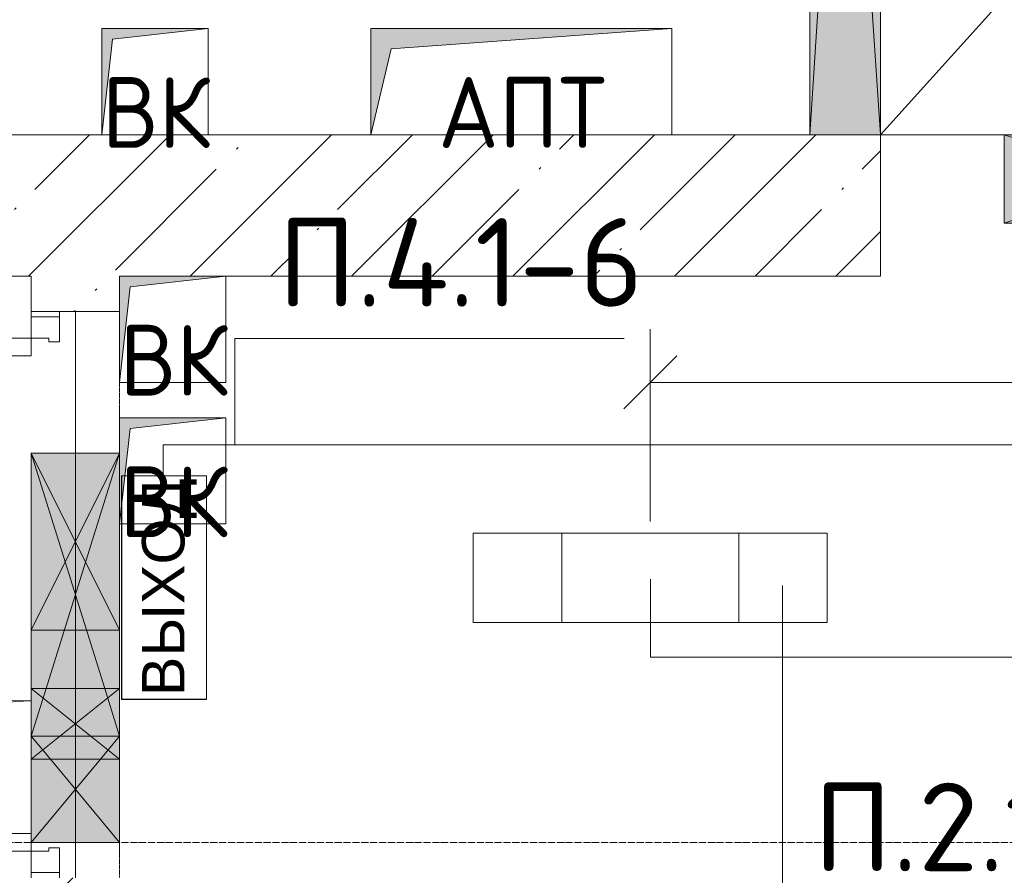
# Model space of a CAD drawing. Header units: millimetres. Extents: x -32229 to 170644, y -13689 to 125138.
# Tile 218 of 256: x 99523 to 102305, y 28057 to 30475. Entities that reach past the tile are written whole.
import ezdxf

# ---------------------------------------------------------------- set-up
doc = ezdxf.new("R2010")
doc.units = ezdxf.units.MM
for name, pattern in [('3_ Штрих_ 1 х 1 мм', [2, 1, -1]), ('ADSK_Линия сетки', [25, 20, -2.5, 0, -2.5]), ('ADSK_Штриховая_ш3 п1_5', [4.5, 3, -1.5])]:
    doc.linetypes.add(name, pattern=pattern)
for name, color, linetype, lineweight in [('A-ANNO-DIMS', 7, 'Continuous', 9), ('A-ANNO-DIMS-200', 7, 'Continuous', 9), ('A-ANNO-NOTE', 7, 'Continuous', 18), ('A-DETL-THIN', 7, 'Continuous', 9), ('A-DOOR', 7, 'Continuous', 18), ('A-DOOR-FRAM', 7, 'Continuous', 9), ('A-FLOR', 7, 'Continuous', 18), ('A-GENM', 7, 'Continuous', 18), ('A-GLAZ', 7, 'Continuous', 18), ('A-WALL', 7, 'Continuous', 18), ('A-WALL-PATT', 7, 'Continuous', 40), ('G-ANNO-TEXT', 7, 'Continuous', 9), ('M-EQPM', 7, 'Continuous', 18), ('S-GRID', 7, 'Continuous', 9)]:
    doc.layers.add(name, color=color, linetype=linetype, lineweight=lineweight)
doc.layers.add('A-AREA', color=4, linetype='ADSK_Штриховая_ш3 п1_5', lineweight=40, true_color=0x00ffff)
doc.layers.add('A-DETL', color=7, linetype='Continuous', lineweight=9, true_color=0x00a600)
doc.styles.add('Arial_1', font='arial.ttf', dxfattribs={"height": 120})
doc.styles.add('GOST Common', font='GOST_Common.ttf', dxfattribs={"height": 200})
doc.styles.add('GOST Common_6', font='GOST_Common.ttf', dxfattribs={"width": 0.9, "height": 250})
doc.styles.add('ISOCPEUR', font='isocpeur.ttf', dxfattribs={"height": 250})
doc.dimstyles.new('ГОСТ_2_5_мм2', dxfattribs={"dimscale": 304.8, "dimtxt": 251.428749, "dimasz": 0.492126, "dimexe": 0.492126, "dimexo": 0.656168, "dimgap": 0.098425, "dimtad": 1, "dimdec": 0, "dimdsep": 46, "dimtxsty": 'GOST Common_6', "dimblk1": 'OBLIQUE', "dimblk2": 'OBLIQUE', "dimsah": 1, "dimcen": 0.09, "dimazin": 2, "dimtfac": 1, "dimtdec": 4, "dimtix": 1, "dimtmove": 0, "dimatfit": 3, "dimfxl": 1, "dimtvp": 1, "dimtolj": 1, "dimtzin": 0, "dimarcsym": 2})
pattern_1 = [(45, (0, 0), (-228.0985, 228.0985), []), (45, (228.1, 0), (-228.0985, 228.0985), [403.225, -80.645, 6.706, -73.939])]

# ---------------------------------------------------------------- blocks, each defined once
blk = doc.blocks.new('АР_Отверстие прямоугольное - АПТ-5817989--01 ЭО')
at = {"layer": 'A-GLAZ', "lineweight": 13, "true_color": 0xf0f0f0}
blk.add_hatch(color=7, dxfattribs=at).paths.add_polyline_path([(525, -125), (525, 125), (-275, 125), (-275, -125), (390, -125)])
at = {"layer": 'A-GLAZ', "color": 253, "lineweight": 5, "true_color": 0xaaaaaa}
for p, q in [((-275, 125), (390, -82.8125)), ((525, 125), (390, 82.8125)), ((390, 82.8125), (-275, -125)), ((390, -82.8125), (525, -125))]:
    blk.add_line(p, q, dxfattribs=at)
at = {"layer": 'A-GLAZ', "color": 253, "lineweight": 13, "true_color": 0xaaaaaa}
for p, q in [((-275, 125), (-275, -125)), ((-275, 125), (-275, -125)), ((390, 125), (-75, 125)), ((525, 125), (390, 125)), ((525, -125), (525, 125)), ((525, 125), (525, -125)), ((-275, -125), (390, -125)), ((390, -125), (525, -125))]:
    blk.add_line(p, q, dxfattribs=at)
blk = doc.blocks.new('АР_Дверь двупольная - 1600х2100h_1025_425__техн_-4797151--01 ЭО')
at = {"layer": 'A-DOOR', "color": 253, "lineweight": 13, "true_color": 0xaaaaaa}
for p, q in [((725, 1150), (675, 1150)), ((675, 1150), (675, 125)), ((725, 125), (725, 1150)), ((-725, 125), (-725, 550)), ((-725, 550), (-675, 550)), ((-675, 550), (-675, 125)), ((-700, 125), (-725, 125)), ((-675, 125), (-700, 125)), ((675, 125), (725, 125))]:
    blk.add_line(p, q, dxfattribs=at)
at = {"layer": 'A-DOOR', "color": 253, "lineweight": 5, "true_color": 0xaaaaaa}
for p, q in [((667, 1125), (667, 1075)), ((675, 1125), (667, 1125)), ((725, 1125), (733, 1125)), ((733, 1125), (733, 1075)), ((667, 1112.5), (655, 1112.5)), ((667, 1087.5), (655, 1087.5)), ((733, 1112.5), (745, 1112.5)), ((733, 1087.5), (745, 1087.5)), ((625, 980), (625, 1082.5)), ((650, 980), (650, 1082.5)), ((667, 1075), (675, 1075)), ((733, 1075), (725, 1075)), ((750, 980), (750, 1082.5)), ((775, 980), (775, 1082.5)), ((650, 980), (625, 980)), ((750, 980), (775, 980)), ((-733, 512.5), (-745, 512.5)), ((-733, 525), (-733, 475)), ((-725, 525), (-733, 525)), ((-675, 525), (-667, 525)), ((-667, 525), (-667, 475)), ((-667, 512.5), (-655, 512.5)), ((-775, 380), (-775, 482.5)), ((-750, 380), (-750, 482.5)), ((-733, 487.5), (-745, 487.5)), ((-733, 475), (-725, 475)), ((-667, 475), (-675, 475)), ((-667, 487.5), (-655, 487.5)), ((-650, 380), (-650, 482.5)), ((-625, 380), (-625, 482.5)), ((-750, 380), (-775, 380)), ((-650, 380), (-625, 380))]:
    blk.add_line(p, q, dxfattribs=at)
for centre, radius, start, end in [((725, 125), 1025, 90, 180), ((655, 1082.5), 30, 90, 180), ((655, 1082.5), 4.99, 90, 180), ((745, 1082.5), 30, 0, 90), ((745, 1082.5), 4.99, 0, 90), ((-725, 125), 425, 0, 90), ((-745, 482.5), 30, 90, 180), ((-655, 482.5), 30, 360, 90), ((-745, 482.5), 4.99, 90, 180), ((-655, 482.5), 4.99, 360, 90)]:
    blk.add_arc(centre, radius, start, end, dxfattribs=at)
at = {"layer": 'A-DOOR-FRAM', "color": 253, "lineweight": 13, "true_color": 0xaaaaaa}
for p, q in [((-785, 125), (-800, 125)), ((-785, 125), (-725, 125)), ((-785, 45), (-785, 125)), ((-725, 125), (-725, 75)), ((785, 125), (725, 125)), ((725, 125), (725, 75)), ((785, 45), (785, 125)), ((785, 125), (800, 125)), ((-725, 75), (-715, 75)), ((-715, 75), (-715, 45)), ((725, 75), (715, 75)), ((715, 75), (715, 45)), ((-785, 45), (-800, 45)), ((-715, 45), (-785, 45)), ((715, 45), (785, 45)), ((785, 45), (800, 45))]:
    blk.add_line(p, q, dxfattribs=at)
blk = doc.blocks.new('АР_Отверстие прямоугольное - ОВВ-5092157--01 ЭО')
at = {"layer": 'A-GLAZ', "lineweight": 13, "true_color": 0xf0f0f0}
blk.add_hatch(color=7, dxfattribs=at).paths.add_polyline_path([(-125, 125), (-125, -125), (375, -125), (375, 125), (175, 125)])
at = {"layer": 'A-GLAZ', "color": 253, "lineweight": 5, "true_color": 0xaaaaaa}
for p, q in [((375, 125), (-125, -125)), ((-125, 125), (375, -125))]:
    blk.add_line(p, q, dxfattribs=at)
at = {"layer": 'A-GLAZ', "color": 253, "lineweight": 13, "true_color": 0xaaaaaa}
for p, q in [((375, 125), (-125, 125)), ((-125, 125), (-125, -125)), ((-125, 125), (-125, -125)), ((375, -125), (375, 125)), ((375, 125), (375, -125)), ((-125, -125), (175, -125)), ((175, -125), (375, -125))]:
    blk.add_line(p, q, dxfattribs=at)
blk = doc.blocks.new('АР_Отверстие прямоугольное - ВК-4893106--01 ЭО')
at = {"layer": 'A-GLAZ', "lineweight": 13, "true_color": 0xf0f0f0}
blk.add_hatch(color=7, dxfattribs=at).paths.add_polyline_path([(25, -125), (225, -125), (225, 125), (25, 125)])
at = {"layer": 'A-GLAZ', "color": 253, "lineweight": 5, "true_color": 0xaaaaaa}
for p, q in [((225, 125), (25, -125)), ((25, 125), (225, -125))]:
    blk.add_line(p, q, dxfattribs=at)
at = {"layer": 'A-GLAZ', "color": 253, "lineweight": 13, "true_color": 0xaaaaaa}
for p, q in [((225, 125), (25, 125)), ((25, 125), (25, -125)), ((25, 125), (25, -125)), ((225, -125), (225, 125)), ((225, 125), (225, -125)), ((25, -125), (225, -125))]:
    blk.add_line(p, q, dxfattribs=at)
blk = doc.blocks.new('АР_Канал вертикальный прямоугольный - АПТ-6044648--01 ЭО')
at = {"layer": 'M-EQPM', "lineweight": 13, "true_color": 0xe2e2e2}
blk.add_hatch(color=254, dxfattribs=at).paths.add_polyline_path([(-425, -150), (-367.5, 92.5), (425, 150), (-425, 150)])
at = {"layer": 'M-EQPM', "color": 253, "lineweight": 13, "true_color": 0xaaaaaa}
for p, q in [((425, 150), (-425, 150)), ((-425, 150), (-425, -150)), ((425, 150), (-425, 150)), ((-425, 150), (-425, -150)), ((-425, -150), (-425, 150)), ((-425, 150), (425, 150)), ((-367.5, 92.5), (425, 150)), ((-367.5, 92.5), (425, 150)), ((425, -150), (425, 150)), ((425, 150), (425, -150)), ((-425, -150), (-367.5, 92.5)), ((-425, -150), (-367.5, 92.5)), ((-425, -150), (425, -150)), ((425, -150), (-425, -150))]:
    blk.add_line(p, q, dxfattribs=at)
blk = doc.blocks.new('АР_Отверстие прямоугольное - АПТ-4540912--01 ЭО')
at = {"layer": 'A-GLAZ', "lineweight": 13, "true_color": 0xf0f0f0}
blk.add_hatch(color=7, dxfattribs=at).paths.add_polyline_path([(-25, 125), (-25, -125), (275, -125), (275, 125), (210, 125)])
at = {"layer": 'A-GLAZ', "color": 253, "lineweight": 5, "true_color": 0xaaaaaa}
for p, q in [((-25, 125), (210, -70.8)), ((275, 125), (210, 70.8)), ((210, 70.8), (-25, -125)), ((210, -70.8), (275, -125))]:
    blk.add_line(p, q, dxfattribs=at)
at = {"layer": 'A-GLAZ', "color": 253, "lineweight": 13, "true_color": 0xaaaaaa}
for p, q in [((210, 125), (-25, 125)), ((-25, 125), (-25, -125)), ((-25, 125), (-25, -125)), ((275, 125), (210, 125)), ((275, -125), (275, 125)), ((275, 125), (275, -125)), ((-25, -125), (210, -125)), ((210, -125), (275, -125))]:
    blk.add_line(p, q, dxfattribs=at)
blk = doc.blocks.new('АР_Отверстие прямоугольное - ОВВ-7385106--01 ЭО')
at = {"layer": 'A-GLAZ', "lineweight": 13, "true_color": 0xf0f0f0}
blk.add_hatch(color=7, dxfattribs=at).paths.add_polyline_path([(1625, -100), (1625, 100), (-1375, 100), (-1375, -100), (1275, -100)])
at = {"layer": 'A-GLAZ', "color": 253, "lineweight": 5, "true_color": 0xaaaaaa}
for p, q in [((-1375, 100), (475, -23.3)), ((1625, 100), (1275, 76.7)), ((1275, 76.7), (475, 23.3)), ((475, 23.3), (-1375, -100)), ((475, -23.3), (1275, -76.7)), ((1275, -76.7), (1625, -100))]:
    blk.add_line(p, q, dxfattribs=at)
at = {"layer": 'A-GLAZ', "color": 253, "lineweight": 13, "true_color": 0xaaaaaa}
for p, q in [((475, 100), (-1375, 100)), ((-1375, 100), (-1375, -100)), ((-1375, 100), (-1375, -100)), ((1275, 100), (475, 100)), ((1625, 100), (1275, 100)), ((1625, -100), (1625, 100)), ((1625, 100), (1625, -100)), ((-1375, -100), (475, -100)), ((475, -100), (1275, -100)), ((1275, -100), (1625, -100))]:
    blk.add_line(p, q, dxfattribs=at)
blk = doc.blocks.new('АР_Отверстие прямоугольное - АПТ-5808147--01 ЭО')
at = {"layer": 'A-GLAZ', "lineweight": 13, "true_color": 0xf0f0f0}
blk.add_hatch(color=7, dxfattribs=at).paths.add_polyline_path([(-250, 125), (-250, -125), (500, -125), (500, 125)])
at = {"layer": 'A-GLAZ', "color": 253, "lineweight": 5, "true_color": 0xaaaaaa}
for p, q in [((500, 125), (-250, -125)), ((-250, 125), (500, -125))]:
    blk.add_line(p, q, dxfattribs=at)
at = {"layer": 'A-GLAZ', "color": 253, "lineweight": 13, "true_color": 0xaaaaaa}
for p, q in [((500, 125), (-250, 125)), ((-250, 125), (-250, -125)), ((-250, 125), (-250, -125)), ((500, -125), (500, 125)), ((500, 125), (500, -125)), ((-250, -125), (500, -125))]:
    blk.add_line(p, q, dxfattribs=at)
blk = doc.blocks.new('АР_Канал вертикальный прямоугольный - ВК-6032914--01 ЭО')
at = {"layer": 'M-EQPM', "lineweight": 13, "true_color": 0xe2e2e2}
blk.add_hatch(color=254, dxfattribs=at).paths.add_polyline_path([(-150, -150), (-120, 120), (150, 150), (-150, 150)])
at = {"layer": 'M-EQPM', "color": 253, "lineweight": 13, "true_color": 0xaaaaaa}
for p, q in [((150, 150), (-150, 150)), ((-150, 150), (-150, -150)), ((150, 150), (-150, 150)), ((-150, 150), (-150, -150)), ((-150, -150), (-150, 150)), ((-150, 150), (150, 150)), ((-120, 120), (150, 150)), ((-120, 120), (150, 150)), ((150, -150), (150, 150)), ((150, 150), (150, -150)), ((-150, -150), (-120, 120)), ((-150, -150), (-120, 120)), ((-150, -150), (150, -150)), ((150, -150), (-150, -150))]:
    blk.add_line(p, q, dxfattribs=at)
blk = doc.blocks.new('АР_Канал вертикальный прямоугольный - ВК-V142--01 ЭО')
at = {"layer": 'M-EQPM', "lineweight": 13, "true_color": 0xe2e2e2}
blk.add_hatch(color=254, dxfattribs=at).paths.add_polyline_path([(-150, -150), (-120, 120), (150, 150), (-150, 150)])
at = {"layer": 'A-GENM', "color": 253, "lineweight": 13, "true_color": 0xaaaaaa}
for p, q in [((-150, 50), (-150, 150)), ((-150, -150), (-150, 50))]:
    blk.add_line(p, q, dxfattribs=at)
at = {"layer": 'M-EQPM', "color": 253, "lineweight": 13, "true_color": 0xaaaaaa}
for p, q in [((150, 150), (-150, 150)), ((-150, 150), (-150, -150)), ((150, 150), (-150, 150)), ((-150, 150), (-150, -150)), ((-150, -150), (-150, 150)), ((-150, 150), (150, 150)), ((-120, 120), (150, 150)), ((-120, 120), (150, 150)), ((150, -150), (150, 150)), ((150, 150), (150, -150)), ((-150, -150), (-120, 120)), ((-150, -150), (-120, 120)), ((-150, -150), (150, -150)), ((150, -150), (-150, -150))]:
    blk.add_line(p, q, dxfattribs=at)
blk = doc.blocks.new('Наметкина 10_РД_АР_П_rvt-1--01 ЭО')
at = {"layer": 'A-WALL-PATT', "lineweight": 5, "true_color": 0xaaaaaa}
h = blk.add_hatch(dxfattribs=at)
h.set_pattern_fill('FP_1', color=253, style=0, pattern_type=2)
h.set_pattern_definition(pattern_1)
h.paths.add_polyline_path([(101955.3, 29750), (101955.3, 30150), (98005.3, 30150), (98005.3, 29750), (101755.3, 29750)])
h = blk.add_hatch(dxfattribs=at)
h.set_pattern_fill('FP_1', color=253, style=0, pattern_type=2)
h.set_pattern_definition(pattern_1)
h.paths.add_polyline_path([(99805.3, 23650), (99805.3, 28050), (99555.3, 28050), (99555.3, 23650)])
h.paths.add_polyline_path([(99555.3, 29650), (99805.3, 29650), (99805.3, 29750), (99555.3, 29750), (99555.3, 29720)])
at = {"layer": 'A-AREA', "color": 253, "linetype": '3_ Штрих_ 1 х 1 мм', "lineweight": 13, "true_color": 0xaaaaaa}
for p, q in [((99805.3, 29450), (99805.3, 29350)), ((99805.3, 29350), (99805.3, 29250)), ((99805.3, 29250), (99805.3, 29050)), ((99805.3, 29050), (99805.3, 28750)), ((99805.3, 28750), (99805.3, 28585)), ((99805.3, 28585), (99805.3, 28385)), ((99805.3, 28385), (99805.3, 28150)), ((99805.3, 28150), (99805.3, 28050))]:
    blk.add_line(p, q, dxfattribs=at)
at = {"layer": 'A-FLOR', "color": 253, "lineweight": 13, "true_color": 0xaaaaaa}
for p, q in [((104755.3, 33250), (101955.3, 30150)), ((101755.3, 30150), (101755.3, 30500)), ((101955.3, 30150), (101955.3, 30500)), ((102305.3, 30150), (101955.3, 30150)), ((102305.3, 30150), (101955.3, 30150)), ((103055.3, 30150), (102305.3, 30150)), ((103055.3, 30150), (102305.3, 30150)), ((99680.3, 29250), (99680.3, 29650)), ((99680.3, 29650), (99680.3, 29250)), ((99680.3, 28750), (99680.3, 29250)), ((99680.3, 29250), (99680.3, 28750)), ((99680.3, 28585), (99680.3, 28750)), ((99680.3, 28750), (99680.3, 28585)), ((99680.3, 28385), (99680.3, 28585)), ((99680.3, 28585), (99680.3, 28385)), ((99680.3, 28150), (99680.3, 28385)), ((99680.3, 28385), (99680.3, 28150)), ((99680.3, 28050), (99680.3, 28150)), ((99680.3, 28150), (99680.3, 28050))]:
    blk.add_line(p, q, dxfattribs=at)
at = {"layer": 'A-WALL', "color": 253, "lineweight": 13, "true_color": 0xaaaaaa}
for p, q in [((99755.3, 30150), (99285.3, 30150)), ((100055.3, 30150), (99755.3, 30150)), ((100515.3, 30150), (100055.3, 30150)), ((100823.5, 30150), (100515.3, 30150)), ((101755.3, 30150), (101365.3, 30150)), ((101955.3, 30150), (101755.3, 30150)), ((101955.3, 29750), (101955.3, 30150)), ((99285.3, 29750), (99555.3, 29750)), ((99555.3, 29750), (99555.3, 29650)), ((100105.3, 29750), (101955.3, 29750)), ((99555.3, 29650), (99805.3, 29650))]:
    blk.add_line(p, q, dxfattribs=at)
at = {"layer": 'A-DOOR', "color": 253, "lineweight": 13, "true_color": 0xaaaaaa, "rotation": 89.9999999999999}
blk.add_blockref('АР_Дверь двупольная - 1600х2100h_1025_425__техн_-4797151--01 ЭО', (99680.3, 28850), dxfattribs=at)
at = {"layer": 'A-GLAZ', "color": 253, "lineweight": 13, "true_color": 0xaaaaaa}
for name, p, rotation in [('АР_Отверстие прямоугольное - ОВВ-7385106--01 ЭО', (101855.3, 31775), 269.9999999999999), ('АР_Отверстие прямоугольное - АПТ-5808147--01 ЭО', (102805.3, 30025), 180), ('АР_Отверстие прямоугольное - АПТ-5817989--01 ЭО', (99680.3, 28975), 269.9999999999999), ('АР_Отверстие прямоугольное - ОВВ-5092157--01 ЭО', (99680.3, 28875), 89.9999999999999), ('АР_Отверстие прямоугольное - ВК-4893106--01 ЭО', (99680.3, 28360), 89.9999999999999), ('АР_Отверстие прямоугольное - АПТ-4540912--01 ЭО', (99680.3, 28175), 89.9999999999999)]:
    blk.add_blockref(name, p, dxfattribs=dict(at, rotation=rotation))
at = {"layer": 'M-EQPM', "color": 253, "lineweight": 13, "true_color": 0xaaaaaa}
for name, p in [('АР_Канал вертикальный прямоугольный - ВК-6032914--01 ЭО', (99905.3, 30300)), ('АР_Канал вертикальный прямоугольный - АПТ-6044648--01 ЭО', (100940.3, 30300)), ('АР_Канал вертикальный прямоугольный - ВК-6032914--01 ЭО', (99955.3, 29600)), ('АР_Канал вертикальный прямоугольный - ВК-V142--01 ЭО', (99955.3, 29200))]:
    blk.add_blockref(name, p, dxfattribs=at)
at = {"layer": 'A-ANNO-NOTE', "color": 253, "lineweight": 5, "true_color": 0xaaaaaa, "char_height": 200, "attachment_point": 5, "line_spacing_factor": 1.022766, "style": 'GOST Common'}
for s, insert, width in [('\\pt2540,5080,7620,10160,12700,15240,17780,20320,22860,25400,27940,30480,33020,35560,38100,40640,43180,45720,48260,50800,53340,55880,58420,60960,63500,66040,68580,71120,73660,76200,78740,81280;ВК', (99908.1, 30212.7), 344), ('\\pt2540,5080,7620,10160,12700,15240,17780,20320,22860,25400,27940,30480,33020,35560,38100,40640,43180,45720,48260,50800,53340,55880,58420,60960,63500,66040,68580,71120,73660,76200,78740,81280;АПТ', (100943.1, 30212.7), 516), ('\\pt2540,5080,7620,10160,12700,15240,17780,20320,22860,25400,27940,30480,33020,35560,38100,40640,43180,45720,48260,50800,53340,55880,58420,60960,63500,66040,68580,71120,73660,76200,78740,81280;ВК', (99958.1, 29512.7), 344), ('\\pt2540,5080,7620,10160,12700,15240,17780,20320,22860,25400,27940,30480,33020,35560,38100,40640,43180,45720,48260,50800,53340,55880,58420,60960,63500,66040,68580,71120,73660,76200,78740,81280;ВК', (99958.1, 29112.7), 344)]:
    blk.add_mtext(s, dxfattribs=dict(at, insert=insert, width=width))
blk = doc.blocks.new('DIMBLOCK250--01 ЭО')
at = {"layer": 'A-ANNO-DIMS-200'}
for p, q in [((101304.8, 29056.9), (101304.8, 29600)), ((104804.8, 29142.7), (104804.8, 29600)), ((101304.8, 29450), (101379.8, 29525)), ((104804.8, 29450), (104879.8, 29525)), ((101304.8, 29450), (101229.8, 29375)), ((101304.8, 29450), (104804.8, 29450)), ((101304.8, 29450), (101304.8, 29056.9)), ((104804.8, 29450), (104729.8, 29375)), ((104804.8, 29450), (104804.8, 29142.7))]:
    blk.add_line(p, q, dxfattribs=at)
at = {"layer": 'A-ANNO-DIMS-200', "color": 0, "insert": (102739.5, 29806.7), "char_height": 250, "width": 756.843, "attachment_point": 1, "line_spacing_factor": 1.022761, "style": 'GOST Common_6'}
blk.add_mtext('3500', dxfattribs=at)
blk = doc.blocks.new('_Oblique')
at = {"color": 0, "linetype": 'ByBlock', "lineweight": -2}
blk.add_line((-0.5, -0.5), (0.5, 0.5), dxfattribs=at)

msp = doc.modelspace()

# ---------------------------------------------------------------- linework, layer by layer
at = {"layer": 'A-ANNO-NOTE', "color": 1, "lineweight": 9, "true_color": 0xff0000}
for p, q in [((99810.8, 28554), (99810.8, 29186.2)), ((99810.8, 29186.2), (100050.8, 29186.2)), ((99811.1, 29185.6), (100050.8, 29185.6)), ((99811.1, 29185.6), (99811.1, 28554.4)), ((100050.8, 29186.2), (100050.8, 28554)), ((100050.8, 29185.6), (100050.8, 28554.4)), ((100050.8, 28554), (99810.8, 28554)), ((100050.8, 28554.4), (99811.1, 28554.4))]:
    msp.add_line(p, q, dxfattribs=at)
at = {"layer": 'A-ANNO-NOTE', "color": 5, "lineweight": 9, "true_color": 0x0000ff}
for p, q in [((100804.8, 29024), (101804.8, 29024)), ((100804.8, 28771.3), (100804.8, 29024)), ((101054.8, 28771.3), (101054.8, 29024)), ((101554.8, 29024), (101554.8, 28771.3)), ((101804.8, 29024), (101804.8, 28771.3)), ((101804.8, 28771.3), (100804.8, 28771.3))]:
    msp.add_line(p, q, dxfattribs=at)
at = {"layer": 'A-DETL', "color": 1, "true_color": 0xff0000}
for p, q in [((104808.7, 29273.9), (99928.7, 29273.9)), ((99928.7, 29273.9), (99928.7, 29183.9))]:
    msp.add_line(p, q, dxfattribs=at)
at = {"layer": 'A-DETL', "color": 5, "true_color": 0x0000ff}
for p, q in [((101305.3, 28673.9), (101305.3, 28893.9)), ((108305.3, 28673.9), (101305.3, 28673.9))]:
    msp.add_line(p, q, dxfattribs=at)
at = {"layer": 'A-DETL-THIN'}
for p, q in [((100130.7, 29573.9), (101230.7, 29573.9)), ((100130.7, 29573.9), (100130.7, 29273.9)), ((101678.9, 27978.2), (101678.9, 28875.7))]:
    msp.add_line(p, q, dxfattribs=at)
at = {"layer": 'S-GRID', "color": 253, "linetype": 'ADSK_Линия сетки', "true_color": 0xaaaaaa}
msp.add_line((131381.2, 28150), (-30593.4, 28150), dxfattribs=at)

# ---------------------------------------------------------------- block references
at = {"lineweight": 5}
msp.add_blockref('Наметкина 10_РД_АР_П_rvt-1--01 ЭО', (0, 0), dxfattribs=at)

# ---------------------------------------------------------------- texts
at = {"layer": 'A-ANNO-NOTE', "color": 1, "lineweight": 9, "true_color": 0xff0000, "insert": (99945.9, 28871.1), "char_height": 120, "width": 648, "attachment_point": 5, "rotation": 90, "line_spacing_factor": 0.936439, "style": 'Arial_1'}
msp.add_mtext('\\pt20.0004,39.9996,60,80.0004,99.9996,120,140.0004,159.9996,180,200.0004,219.9996,240,260.0004,279.9996,300,320.0004,339.9996,360,380.0004,399.9996,420,440.0004,459.9996,480,500.0004,519.9996,540,560.0004,579.9996,600,620.0004,639.9996;ВЫХОД', dxfattribs=at)
at = {"layer": 'G-ANNO-TEXT', "char_height": 250, "width": 1042.32, "attachment_point": 1, "line_spacing_factor": 1.139951, "style": 'ISOCPEUR'}
for s, insert in [('\\pt600,1200,1800,2400,3000,3600,4200,4800,5400,6000,6600,7200,7800,8400,9000,9600,10200,10800,11400,12000,12600,13200,13800,14400,15000,15600,16200,16800,17400,18000,18600,19200;П.4.1-6', (100252.6, 29914.2)), ('\\pt600,1200,1800,2400,3000,3600,4200,4800,5400,6000,6600,7200,7800,8400,9000,9600,10200,10800,11400,12000,12600,13200,13800,14400,15000,15600,16200,16800,17400,18000,18600,19200;П.2.1-4', (101766.6, 28318.5))]:
    msp.add_mtext(s, dxfattribs=dict(at, insert=insert))

# ---------------------------------------------------------------- dimensions: what is measured, and where the dimension line sits
at = {"layer": 'A-ANNO-DIMS'}
dim = msp.add_linear_dim(base=(104804.8, 29450), p1=(101304.8, 28856.9), p2=(104804.8, 28942.7), dimstyle='ГОСТ_2_5_мм2', override={"dimpost": '<>', "dimfxl": 3501.050914}, dxfattribs=at)
dim.commit()
dim.dimension.update_dxf_attribs({"geometry": 'DIMBLOCK250--01 ЭО', "text_midpoint": (103054.8, 29605)})

doc.saveas('drawing.dxf')
